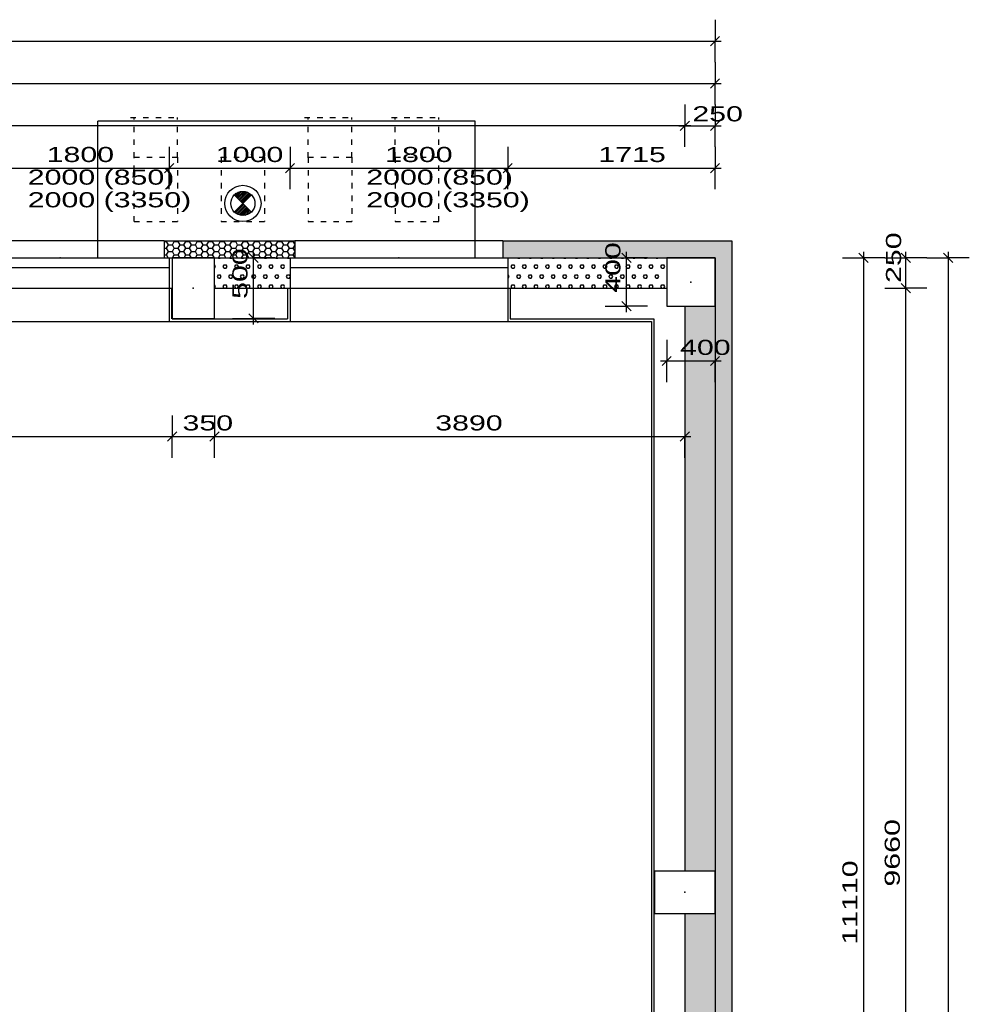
# Model space of a CAD drawing. Extents: x -196363 to 396902, y -489949 to -260582.
# Tile 244 of 256: x 271022 to 278876, y -376396 to -368254. Entities that reach past the tile are written whole.
import ezdxf

# ---------------------------------------------------------------- set-up
doc = ezdxf.new("R2010")
doc.units = 0
doc.header["$MEASUREMENT"] = 0
doc.linetypes.add('DASHED1', pattern=[1, 0.3, -0.4, 0.3])
for name, color, linetype in [('dvere', 1, 'Continuous'), ('koty', 1, 'Continuous'), ('navrh', 2, 'Continuous'), ('noszdiv', 1, 'Continuous'), ('okna', 2, 'Continuous'), ('srafy', 8, 'Continuous'), ('tepizol', 8, 'Continuous'), ('žb', 2, 'Continuous')]:
    doc.layers.add(name, color=color, linetype=linetype)
doc.styles.add('SPIRITTXTSTYLE1', font='ROMAN')
doc.dimstyles.new('SPIRITSTYLE491', dxfattribs={"dimtxt": 125, "dimasz": 12.7, "dimexe": 175, "dimexo": 817.485168, "dimgap": 50, "dimtad": 1, "dimdec": 3, "dimzin": 0, "dimdsep": 46, "dimlunit": 7, "dimtxsty": 'SPIRITTXTSTYLE1', "dimblk1": '_TICKMARKS491', "dimblk2": '_TICKMARKS491', "dimsah": 1, "dimcen": 0.09, "dimdle": 50, "dimclrd": 1, "dimclre": 1, "dimclrt": 1, "dimadec": 0, "dimazin": 0, "dimtfac": 1, "dimtdec": 4, "dimtofl": 0, "dimtmove": 1, "dimatfit": 0, "dimfxl": 0, "dimtolj": 1, "dimtzin": 0, "dimarcsym": 0})
doc.dimstyles.new('SPIRITSTYLE492', dxfattribs={"dimtxt": 125, "dimasz": 12.7, "dimexe": 175, "dimexo": 917.472839, "dimgap": 50, "dimtad": 1, "dimdec": 3, "dimzin": 0, "dimdsep": 46, "dimlunit": 7, "dimtxsty": 'SPIRITTXTSTYLE1', "dimblk1": '_TICKMARKS492', "dimblk2": '_TICKMARKS492', "dimsah": 1, "dimcen": 0.09, "dimdle": 50, "dimclrd": 1, "dimclre": 1, "dimclrt": 1, "dimadec": 0, "dimazin": 0, "dimtfac": 1, "dimtdec": 4, "dimtofl": 0, "dimtmove": 1, "dimatfit": 0, "dimfxl": 0, "dimtolj": 1, "dimtzin": 0, "dimarcsym": 0})
doc.dimstyles.new('SPIRITSTYLE493', dxfattribs={"dimtxt": 125, "dimasz": 12.7, "dimexe": 175, "dimexo": 1167.479248, "dimgap": 50, "dimtad": 1, "dimdec": 3, "dimzin": 0, "dimdsep": 46, "dimlunit": 7, "dimtxsty": 'SPIRITTXTSTYLE1', "dimblk1": '_TICKMARKS493', "dimblk2": '_TICKMARKS493', "dimsah": 1, "dimcen": 0.09, "dimdle": 50, "dimclrd": 1, "dimclre": 1, "dimclrt": 1, "dimadec": 0, "dimazin": 0, "dimtfac": 1, "dimtdec": 4, "dimtofl": 0, "dimtmove": 1, "dimatfit": 0, "dimfxl": 0, "dimtolj": 1, "dimtzin": 0, "dimarcsym": 0})
doc.dimstyles.new('SPIRITSTYLE496', dxfattribs={"dimtxt": 125, "dimasz": 12.7, "dimexe": 175, "dimexo": 1267.467041, "dimgap": 50, "dimtad": 1, "dimdec": 3, "dimzin": 0, "dimdsep": 46, "dimlunit": 7, "dimtxsty": 'SPIRITTXTSTYLE1', "dimblk1": '_TICKMARKS496', "dimblk2": '_TICKMARKS496', "dimsah": 1, "dimcen": 0.09, "dimdle": 50, "dimclrd": 1, "dimclre": 1, "dimclrt": 1, "dimadec": 0, "dimazin": 0, "dimtfac": 1, "dimtdec": 4, "dimtofl": 0, "dimtmove": 1, "dimatfit": 0, "dimfxl": 0, "dimtolj": 1, "dimtzin": 0, "dimarcsym": 0})
doc.dimstyles.new('SPIRITSTYLE497', dxfattribs={"dimtxt": 125, "dimasz": 12.7, "dimexe": 175, "dimexo": 1617.461182, "dimgap": 50, "dimtad": 1, "dimdec": 3, "dimzin": 0, "dimdsep": 46, "dimlunit": 7, "dimtxsty": 'SPIRITTXTSTYLE1', "dimblk1": '_TICKMARKS497', "dimblk2": '_TICKMARKS497', "dimsah": 1, "dimcen": 0.09, "dimdle": 50, "dimclrd": 1, "dimclre": 1, "dimclrt": 1, "dimadec": 0, "dimazin": 0, "dimtfac": 1, "dimtdec": 4, "dimtofl": 0, "dimtmove": 1, "dimatfit": 0, "dimfxl": 0, "dimtolj": 1, "dimtzin": 0, "dimarcsym": 0})
doc.dimstyles.new('SPIRITSTYLE498', dxfattribs={"dimtxt": 125, "dimasz": 12.7, "dimexe": 175, "dimexo": 1053.005615, "dimgap": 50, "dimtad": 1, "dimdec": 3, "dimzin": 0, "dimdsep": 46, "dimlunit": 7, "dimtxsty": 'SPIRITTXTSTYLE1', "dimblk1": '_TICKMARKS498', "dimblk2": '_TICKMARKS498', "dimsah": 1, "dimcen": 0.09, "dimdle": 50, "dimclrd": 1, "dimclre": 1, "dimclrt": 1, "dimadec": 0, "dimazin": 0, "dimtfac": 1, "dimtdec": 4, "dimtofl": 0, "dimtmove": 1, "dimatfit": 0, "dimfxl": 0, "dimtolj": 1, "dimtzin": 0, "dimarcsym": 0})
doc.dimstyles.new('SPIRITSTYLE500', dxfattribs={"dimtxt": 125, "dimasz": 12.7, "dimexe": 175, "dimexo": 1653.006226, "dimgap": 50, "dimtad": 1, "dimdec": 3, "dimzin": 0, "dimdsep": 46, "dimlunit": 7, "dimtxsty": 'SPIRITTXTSTYLE1', "dimblk1": '_TICKMARKS500', "dimblk2": '_TICKMARKS500', "dimsah": 1, "dimcen": 0.09, "dimdle": 50, "dimclrd": 1, "dimclre": 1, "dimclrt": 1, "dimadec": 0, "dimazin": 0, "dimtfac": 1, "dimtdec": 4, "dimtofl": 0, "dimtmove": 1, "dimatfit": 0, "dimfxl": 0, "dimtolj": 1, "dimtzin": 0, "dimarcsym": 0})
doc.dimstyles.new('SPIRITSTYLE501', dxfattribs={"dimtxt": 125, "dimasz": 12.7, "dimexe": 175, "dimexo": 1752.993896, "dimgap": 50, "dimtad": 1, "dimdec": 3, "dimzin": 0, "dimdsep": 46, "dimlunit": 7, "dimtxsty": 'SPIRITTXTSTYLE1', "dimblk1": '_TICKMARKS501', "dimblk2": '_TICKMARKS501', "dimsah": 1, "dimcen": 0.09, "dimdle": 50, "dimclrd": 1, "dimclre": 1, "dimclrt": 1, "dimadec": 0, "dimazin": 0, "dimtfac": 1, "dimtdec": 4, "dimtofl": 0, "dimtmove": 1, "dimatfit": 0, "dimfxl": 0, "dimtolj": 1, "dimtzin": 0, "dimarcsym": 0})
doc.dimstyles.new('SPIRITSTYLE699', dxfattribs={"dimtxt": 125, "dimasz": 12.7, "dimexe": 175, "dimexo": 802.230286, "dimgap": 50, "dimtad": 1, "dimdec": 3, "dimzin": 0, "dimdsep": 46, "dimlunit": 7, "dimtxsty": 'SPIRITTXTSTYLE1', "dimblk1": '_TICKMARKS699', "dimblk2": '_TICKMARKS699', "dimsah": 1, "dimcen": 0.09, "dimdle": 50, "dimclrd": 1, "dimclre": 1, "dimclrt": 1, "dimadec": 0, "dimazin": 0, "dimtfac": 1, "dimtdec": 4, "dimtofl": 0, "dimtmove": 1, "dimatfit": 0, "dimfxl": 0, "dimtolj": 1, "dimtzin": 0, "dimarcsym": 0})
doc.dimstyles.new('SPIRITSTYLE700', dxfattribs={"dimtxt": 125, "dimasz": 12.7, "dimexe": 175, "dimexo": 277.586334, "dimgap": 50, "dimtad": 1, "dimdec": 3, "dimzin": 0, "dimdsep": 46, "dimlunit": 7, "dimtxsty": 'SPIRITTXTSTYLE1', "dimblk1": '_TICKMARKS700', "dimblk2": '_TICKMARKS700', "dimsah": 1, "dimcen": 0.09, "dimdle": 50, "dimclrd": 1, "dimclre": 1, "dimclrt": 1, "dimadec": 0, "dimazin": 0, "dimtfac": 1, "dimtdec": 4, "dimtofl": 0, "dimtmove": 1, "dimatfit": 0, "dimfxl": 0, "dimtolj": 1, "dimtzin": 0, "dimarcsym": 0})
doc.dimstyles.new('SPIRITSTYLE701', dxfattribs={"dimtxt": 125, "dimasz": 12.7, "dimexe": 175, "dimexo": 157.754883, "dimgap": 50, "dimtad": 1, "dimdec": 3, "dimzin": 0, "dimdsep": 46, "dimlunit": 7, "dimtxsty": 'SPIRITTXTSTYLE1', "dimblk1": '_TICKMARKS701', "dimblk2": '_TICKMARKS701', "dimsah": 1, "dimcen": 0.09, "dimdle": 50, "dimclrd": 1, "dimclre": 1, "dimclrt": 1, "dimadec": 0, "dimazin": 0, "dimtfac": 1, "dimtdec": 4, "dimtofl": 0, "dimtmove": 1, "dimatfit": 0, "dimfxl": 0, "dimtolj": 1, "dimtzin": 0, "dimarcsym": 0})
doc.dimstyles.new('SPIRITSTYLE702', dxfattribs={"dimtxt": 125, "dimasz": 12.7, "dimexe": 175, "dimexo": 148.031448, "dimgap": 50, "dimtad": 1, "dimdec": 3, "dimzin": 0, "dimdsep": 46, "dimlunit": 7, "dimtxsty": 'SPIRITTXTSTYLE1', "dimblk1": '_TICKMARKS702', "dimblk2": '_TICKMARKS702', "dimsah": 1, "dimcen": 0.09, "dimdle": 50, "dimclrd": 1, "dimclre": 1, "dimclrt": 1, "dimadec": 0, "dimazin": 0, "dimtfac": 1, "dimtdec": 4, "dimtofl": 0, "dimtmove": 1, "dimatfit": 0, "dimfxl": 0, "dimtolj": 1, "dimtzin": 0, "dimarcsym": 0})
pattern_1 = [(45.0000013, (630744.812, -258948.734), (-7.0710678, 7.0710678), [])]
pattern_2 = [(0, (583704.19, -258948.734), (47.625, 82.488914), [15.875, -79.375]), (0, (583704.19, -258921.234), (47.625, 82.488914), [15.875, -79.375]), (60.000002, (583720.06, -258948.734), (-47.625, 82.488914), [15.875, -79.375]), (120.000003, (583704.19, -258948.734), (-95.25, -3e-06), [15.875, -79.375]), (60.000002, (583696.25, -258934.984), (-47.625, 82.488914), [15.875, -79.375]), (120.000003, (583728, -258934.984), (-95.25, -3e-06), [15.875, -79.375])]
pattern_3 = [(0, (583704.188, -258948.734), (47.625, 27.4963055), [-63.5, 31.75]), (60.000002, (583704.188, -258948.734), (-1.7e-06, 54.9926147), [31.75, -63.5]), (120.000003, (583704.188, -258948.734), (-47.625, 27.4963055), [-63.5, 31.75])]

# ---------------------------------------------------------------- blocks, each defined once
blk = doc.blocks.new('_TICKMARKS491')
at = {"color": 1, "linetype": 'Continuous'}
blk.add_line((-3, -3), (3, 3), dxfattribs=at)
blk = doc.blocks.new('*D1259')
at = {"color": 1, "linetype": 'Continuous', "ltscale": 300}
for p, q in [((270457.75, -369306.21875, 1723.80005), (270457.75, -369481.1875, 1723.80005)), ((272257.75, -369306.21875, 1723.80005), (272257.75, -369481.1875, 1723.80005)), ((270407.75, -369481.1875, 1723.80005), (272307.78125, -369481.1875, 1723.80005)), ((270457.75, -369656.1875, 1723.80005), (270457.75, -369481.1875, 1723.80005)), ((272257.75, -369656.1875, 1723.80005), (272257.75, -369481.1875, 1723.80005))]:
    blk.add_line(p, q, dxfattribs=at)
at = {"color": 1, "linetype": 'Continuous', "ltscale": 300, "xscale": 12.69999980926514, "yscale": 12.69999980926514, "zscale": 12.69999980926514, "rotation": 180.0000050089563}
blk.add_blockref('_TICKMARKS491', (270457.75, -369481.1875, 1723.80005), dxfattribs=at)
at = {"color": 1, "linetype": 'Continuous', "ltscale": 300, "xscale": 12.69999980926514, "yscale": 12.69999980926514, "zscale": 12.69999980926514}
blk.add_blockref('_TICKMARKS491', (272257.75, -369481.1875, 1723.80005), dxfattribs=at)
at = {"color": 1, "linetype": 'Continuous', "ltscale": 300, "style": 'SPIRITTXTSTYLE1', "width": 1.5}
blk.add_text('1800', height=125, dxfattribs=at).set_placement((271244.6875, -369431.21875, 1723.80005))
blk = doc.blocks.new('*D1260')
at = {"color": 1, "linetype": 'Continuous', "ltscale": 300}
for p, q in [((272257.75, -369306.21875, 1723.80005), (272257.75, -369481.1875, 1723.80005)), ((273257.75, -369306.21875, 1723.80005), (273257.75, -369481.1875, 1723.80005)), ((272207.75, -369481.1875, 1723.80005), (273307.78125, -369481.1875, 1723.80005)), ((272257.75, -369656.1875, 1723.80005), (272257.75, -369481.1875, 1723.80005)), ((273257.75, -369656.1875, 1723.80005), (273257.75, -369481.1875, 1723.80005))]:
    blk.add_line(p, q, dxfattribs=at)
at = {"color": 1, "linetype": 'Continuous', "ltscale": 300, "xscale": 12.69999980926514, "yscale": 12.69999980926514, "zscale": 12.69999980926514, "rotation": 180.0000050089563}
blk.add_blockref('_TICKMARKS491', (272257.75, -369481.1875, 1723.80005), dxfattribs=at)
at = {"color": 1, "linetype": 'Continuous', "ltscale": 300, "xscale": 12.69999980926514, "yscale": 12.69999980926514, "zscale": 12.69999980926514}
blk.add_blockref('_TICKMARKS491', (273257.75, -369481.1875, 1723.80005), dxfattribs=at)
at = {"color": 1, "linetype": 'Continuous', "ltscale": 300, "style": 'SPIRITTXTSTYLE1', "width": 1.5}
blk.add_text('1000', height=125, dxfattribs=at).set_placement((272644.65625, -369431.21875, 1723.80005))
blk = doc.blocks.new('*D1261')
at = {"color": 1, "linetype": 'Continuous', "ltscale": 300}
for p, q in [((273257.75, -369306.21875, 1723.80005), (273257.75, -369481.1875, 1723.80005)), ((275057.78125, -369306.21875, 1723.80005), (275057.78125, -369481.1875, 1723.80005)), ((273207.75, -369481.1875, 1723.80005), (275107.78125, -369481.1875, 1723.80005)), ((273257.75, -369656.1875, 1723.80005), (273257.75, -369481.1875, 1723.80005)), ((275057.78125, -369656.1875, 1723.80005), (275057.78125, -369481.1875, 1723.80005))]:
    blk.add_line(p, q, dxfattribs=at)
at = {"color": 1, "linetype": 'Continuous', "ltscale": 300, "xscale": 12.69999980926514, "yscale": 12.69999980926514, "zscale": 12.69999980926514, "rotation": 180.0000050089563}
blk.add_blockref('_TICKMARKS491', (273257.75, -369481.1875, 1723.80005), dxfattribs=at)
at = {"color": 1, "linetype": 'Continuous', "ltscale": 300, "xscale": 12.69999980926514, "yscale": 12.69999980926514, "zscale": 12.69999980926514}
blk.add_blockref('_TICKMARKS491', (275057.78125, -369481.1875, 1723.80005), dxfattribs=at)
at = {"color": 1, "linetype": 'Continuous', "ltscale": 300, "style": 'SPIRITTXTSTYLE1', "width": 1.5}
blk.add_text('1800', height=125, dxfattribs=at).set_placement((274044.6875, -369431.21875, 1723.80005))
blk = doc.blocks.new('*D1262')
at = {"color": 1, "linetype": 'Continuous', "ltscale": 300}
for p, q in [((275057.78125, -369306.21875, 1723.80005), (275057.78125, -369481.1875, 1723.80005)), ((276772.75, -369306.21875, 1723.80005), (276772.75, -369481.1875, 1723.80005)), ((275007.75, -369481.1875, 1723.80005), (276822.78125, -369481.1875, 1723.80005)), ((275057.78125, -369656.1875, 1723.80005), (275057.78125, -369481.1875, 1723.80005)), ((276772.75, -369656.1875, 1723.80005), (276772.75, -369481.1875, 1723.80005))]:
    blk.add_line(p, q, dxfattribs=at)
at = {"color": 1, "linetype": 'Continuous', "ltscale": 300, "xscale": 12.69999980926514, "yscale": 12.69999980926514, "zscale": 12.69999980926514, "rotation": 180.0000050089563}
blk.add_blockref('_TICKMARKS491', (275057.78125, -369481.1875, 1723.80005), dxfattribs=at)
at = {"color": 1, "linetype": 'Continuous', "ltscale": 300, "xscale": 12.69999980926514, "yscale": 12.69999980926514, "zscale": 12.69999980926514}
blk.add_blockref('_TICKMARKS491', (276772.75, -369481.1875, 1723.80005), dxfattribs=at)
at = {"color": 1, "linetype": 'Continuous', "ltscale": 300, "style": 'SPIRITTXTSTYLE1', "width": 1.5}
blk.add_text('1715', height=125, dxfattribs=at).set_placement((275808.125, -369431.21875, 1723.80005))
blk = doc.blocks.new('_TICKMARKS492')
at = {"color": 1, "linetype": 'Continuous'}
blk.add_line((-3, -3), (3, 3), dxfattribs=at)
blk = doc.blocks.new('*D1263')
at = {"color": 1, "linetype": 'Continuous', "ltscale": 300}
for p, q in [((276522.75, -368956.21875, 1723.80005), (276522.75, -369131.21875, 1723.80005)), ((276772.75, -368956.21875, 1723.80005), (276772.75, -369131.21875, 1723.80005)), ((276472.75, -369131.21875, 1723.80005), (276822.78125, -369131.21875, 1723.80005)), ((276522.75, -369306.21875, 1723.80005), (276522.75, -369131.21875, 1723.80005)), ((276772.75, -369306.21875, 1723.80005), (276772.75, -369131.21875, 1723.80005))]:
    blk.add_line(p, q, dxfattribs=at)
at = {"color": 1, "linetype": 'Continuous', "ltscale": 300, "xscale": 12.69999980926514, "yscale": 12.69999980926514, "zscale": 12.69999980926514, "rotation": 180.0000050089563}
blk.add_blockref('_TICKMARKS492', (276522.75, -369131.21875, 1723.80005), dxfattribs=at)
at = {"color": 1, "linetype": 'Continuous', "ltscale": 300, "xscale": 12.69999980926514, "yscale": 12.69999980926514, "zscale": 12.69999980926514}
blk.add_blockref('_TICKMARKS492', (276772.75, -369131.21875, 1723.80005), dxfattribs=at)
at = {"color": 1, "linetype": 'Continuous', "ltscale": 300, "style": 'SPIRITTXTSTYLE1', "width": 1.5}
blk.add_text('250', height=125, dxfattribs=at).set_placement((276585.125, -369094.875, 1723.80005))
blk = doc.blocks.new('_TICKMARKS493')
at = {"color": 1, "linetype": 'Continuous'}
blk.add_line((-3, -3), (3, 3), dxfattribs=at)
blk = doc.blocks.new('*D1264')
at = {"color": 1, "linetype": 'Continuous', "ltscale": 300}
for p, q in [((257792.734375, -368956.21875, 1723.800049), (257792.734375, -369131.21875, 1723.800049)), ((276522.75, -368956.21875, 1723.800049), (276522.75, -369131.21875, 1723.800049)), ((276572.75, -369131.21875, 1723.800049), (257742.734375, -369131.21875, 1723.800049)), ((257792.734375, -369306.21875, 1723.800049), (257792.734375, -369131.21875, 1723.800049)), ((276522.75, -369306.21875, 1723.800049), (276522.75, -369131.21875, 1723.800049))]:
    blk.add_line(p, q, dxfattribs=at)
at = {"color": 1, "linetype": 'Continuous', "ltscale": 300, "xscale": 12.69999980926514, "yscale": 12.69999980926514, "zscale": 12.69999980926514}
for p, rotation in [((257792.734375, -369131.21875, 1723.800049), 180.0000050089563), ((276522.75, -369131.21875, 1723.800049), 360.0000100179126)]:
    blk.add_blockref('_TICKMARKS493', p, dxfattribs=dict(at, rotation=rotation))
at = {"color": 1, "linetype": 'Continuous', "ltscale": 300, "style": 'SPIRITTXTSTYLE1', "width": 1.5}
blk.add_text('18730', height=125, rotation=360.0000100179, dxfattribs=at).set_placement((267014.90625, -369081.21875, 1723.800049))
blk = doc.blocks.new('_TICKMARKS496')
at = {"color": 1, "linetype": 'Continuous'}
blk.add_line((-3, -3), (3, 3), dxfattribs=at)
blk = doc.blocks.new('*D1271')
at = {"color": 1, "linetype": 'Continuous', "ltscale": 300}
for p, q in [((257542.75, -368606.21875, 1723.80005), (257542.75, -368781.21875, 1723.80005)), ((276772.75, -368606.21875, 1723.80005), (276772.75, -368781.21875, 1723.80005)), ((257492.75, -368781.21875, 1723.80005), (276822.78125, -368781.21875, 1723.80005)), ((257542.75, -368956.21875, 1723.80005), (257542.75, -368781.21875, 1723.80005)), ((276772.75, -368956.21875, 1723.80005), (276772.75, -368781.21875, 1723.80005))]:
    blk.add_line(p, q, dxfattribs=at)
at = {"color": 1, "linetype": 'Continuous', "ltscale": 300, "xscale": 12.69999980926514, "yscale": 12.69999980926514, "zscale": 12.69999980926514, "rotation": 180.0000050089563}
blk.add_blockref('_TICKMARKS496', (257542.75, -368781.21875, 1723.80005), dxfattribs=at)
at = {"color": 1, "linetype": 'Continuous', "ltscale": 300, "xscale": 12.69999980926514, "yscale": 12.69999980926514, "zscale": 12.69999980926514}
blk.add_blockref('_TICKMARKS496', (276772.75, -368781.21875, 1723.80005), dxfattribs=at)
at = {"color": 1, "linetype": 'Continuous', "ltscale": 300, "style": 'SPIRITTXTSTYLE1', "width": 1.5}
blk.add_text('19230', height=125, dxfattribs=at).set_placement((267014.90625, -368731.21875, 1723.80005))
blk = doc.blocks.new('_TICKMARKS497')
at = {"color": 1, "linetype": 'Continuous'}
blk.add_line((-3, -3), (3, 3), dxfattribs=at)
blk = doc.blocks.new('*D1272')
at = {"color": 1, "linetype": 'Continuous', "ltscale": 300}
for p, q in [((251502.765625, -368256.21875, 1723.800049), (251502.765625, -368431.21875, 1723.800049)), ((276772.75, -368256.21875, 1723.800049), (276772.75, -368431.21875, 1723.800049)), ((251452.765625, -368431.21875, 1723.800049), (276822.78125, -368431.21875, 1723.800049)), ((251502.765625, -368606.21875, 1723.800049), (251502.765625, -368431.21875, 1723.800049)), ((276772.75, -368606.21875, 1723.800049), (276772.75, -368431.21875, 1723.800049))]:
    blk.add_line(p, q, dxfattribs=at)
at = {"color": 1, "linetype": 'Continuous', "ltscale": 300, "xscale": 12.69999980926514, "yscale": 12.69999980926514, "zscale": 12.69999980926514, "rotation": 180.0000050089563}
blk.add_blockref('_TICKMARKS497', (251502.765625, -368431.21875, 1723.800049), dxfattribs=at)
at = {"color": 1, "linetype": 'Continuous', "ltscale": 300, "xscale": 12.69999980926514, "yscale": 12.69999980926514, "zscale": 12.69999980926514}
blk.add_blockref('_TICKMARKS497', (276772.75, -368431.21875, 1723.800049), dxfattribs=at)
at = {"color": 1, "linetype": 'Continuous', "ltscale": 300, "style": 'SPIRITTXTSTYLE1', "width": 1.5}
blk.add_text('25270', height=125, dxfattribs=at).set_placement((263988.96875, -368381.25, 1723.800049))
blk = doc.blocks.new('_TICKMARKS498')
at = {"color": 1, "linetype": 'Continuous'}
blk.add_line((-3, -3), (3, 3), dxfattribs=at)
blk = doc.blocks.new('*D1273')
at = {"color": 1, "linetype": 'Continuous', "ltscale": 300}
for p, q in [((277825.78125, -370223.6875, 1723.80005), (278000.78125, -370223.6875, 1723.80005)), ((278000.78125, -370173.6875, 1723.80005), (278000.78125, -381383.65625, 1723.80005)), ((278175.78125, -370223.6875, 1723.80005), (278000.78125, -370223.6875, 1723.80005)), ((277825.78125, -381333.65625, 1723.80005), (278000.78125, -381333.65625, 1723.80005)), ((278175.78125, -381333.65625, 1723.80005), (278000.78125, -381333.65625, 1723.80005))]:
    blk.add_line(p, q, dxfattribs=at)
at = {"color": 1, "linetype": 'Continuous', "ltscale": 300, "xscale": 12.69999980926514, "yscale": 12.69999980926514, "zscale": 12.69999980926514}
for p, rotation in [((278000.78125, -370223.6875, 1723.80005), 90.00000250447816), ((278000.78125, -381333.65625, 1723.80005), -90.00000250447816)]:
    blk.add_blockref('_TICKMARKS498', p, dxfattribs=dict(at, rotation=rotation))
at = {"color": 1, "linetype": 'Continuous', "ltscale": 300, "style": 'SPIRITTXTSTYLE1', "width": 1.5}
blk.add_text('11110', height=125, rotation=450.000019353, dxfattribs=at).set_placement((277950.78125, -375903.65625, 1723.80005))
blk = doc.blocks.new('_TICKMARKS500')
at = {"color": 1, "linetype": 'Continuous'}
blk.add_line((-3, -3), (3, 3), dxfattribs=at)
blk = doc.blocks.new('*D1281')
at = {"color": 1, "linetype": 'Continuous', "ltscale": 300}
for p, q in [((278350.75, -380183.65625, 1723.80005), (278350.75, -370423.6875, 1723.80005)), ((278175.78125, -370473.6875, 1723.80005), (278350.75, -370473.6875, 1723.80005)), ((278525.75, -370473.6875, 1723.80005), (278350.75, -370473.6875, 1723.80005)), ((278175.78125, -380133.65625, 1723.80005), (278350.75, -380133.65625, 1723.80005)), ((278525.75, -380133.65625, 1723.80005), (278350.75, -380133.65625, 1723.80005))]:
    blk.add_line(p, q, dxfattribs=at)
at = {"color": 1, "linetype": 'Continuous', "ltscale": 300, "xscale": 12.69999980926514, "yscale": 12.69999980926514, "zscale": 12.69999980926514}
for p, rotation in [((278350.75, -370473.6875, 1723.80005), 90.00000250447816), ((278350.75, -380133.65625, 1723.80005), 270.0000006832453)]:
    blk.add_blockref('_TICKMARKS500', p, dxfattribs=dict(at, rotation=rotation))
at = {"color": 1, "linetype": 'Continuous', "ltscale": 300, "style": 'SPIRITTXTSTYLE1', "width": 1.5}
blk.add_text('9660', height=125, rotation=90.000002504, dxfattribs=at).set_placement((278300.78125, -375422.6875, 1723.80005))
blk = doc.blocks.new('*D1282')
at = {"color": 1, "linetype": 'Continuous', "ltscale": 300}
for p, q in [((278175.78125, -370223.6875, 1723.80005), (278350.75, -370223.6875, 1723.80005)), ((278350.75, -370523.6875, 1723.80005), (278350.75, -370173.6875, 1723.80005)), ((278525.75, -370223.6875, 1723.80005), (278350.75, -370223.6875, 1723.80005)), ((278175.78125, -370473.6875, 1723.80005), (278350.75, -370473.6875, 1723.80005)), ((278525.75, -370473.6875, 1723.80005), (278350.75, -370473.6875, 1723.80005))]:
    blk.add_line(p, q, dxfattribs=at)
at = {"color": 1, "linetype": 'Continuous', "ltscale": 300, "xscale": 12.69999980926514, "yscale": 12.69999980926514, "zscale": 12.69999980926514}
for p, rotation in [((278350.75, -370223.6875, 1723.80005), 90.00000250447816), ((278350.75, -370473.6875, 1723.80005), 270.0000006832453)]:
    blk.add_blockref('_TICKMARKS500', p, dxfattribs=dict(at, rotation=rotation))
at = {"color": 1, "linetype": 'Continuous', "ltscale": 300, "style": 'SPIRITTXTSTYLE1', "width": 1.5}
blk.add_text('250', height=125, rotation=90.000002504, dxfattribs=at).set_placement((278311.4375, -370431.28125, 1723.80005))
blk = doc.blocks.new('_TICKMARKS501')
at = {"color": 1, "linetype": 'Continuous'}
blk.add_line((-3, -3), (3, 3), dxfattribs=at)
blk = doc.blocks.new('*D1283')
at = {"color": 1, "linetype": 'Continuous', "ltscale": 300}
for p, q in [((278525.75, -370223.6875, 1723.80005), (278700.75, -370223.6875, 1723.80005)), ((278700.75, -370173.6875, 1723.80005), (278700.75, -388283.65625, 1723.80005)), ((278875.75, -370223.6875, 1723.80005), (278700.75, -370223.6875, 1723.80005)), ((278525.75, -388233.65625, 1723.80005), (278700.75, -388233.65625, 1723.80005)), ((278875.75, -388233.65625, 1723.80005), (278700.75, -388233.65625, 1723.80005))]:
    blk.add_line(p, q, dxfattribs=at)
at = {"color": 1, "linetype": 'Continuous', "ltscale": 300, "xscale": 12.69999980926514, "yscale": 12.69999980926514, "zscale": 12.69999980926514}
for p, rotation in [((278700.75, -370223.6875, 1723.80005), 90.00000250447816), ((278700.75, -388233.65625, 1723.80005), -90.00000250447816)]:
    blk.add_blockref('_TICKMARKS501', p, dxfattribs=dict(at, rotation=rotation))
at = {"color": 1, "linetype": 'Continuous', "ltscale": 300, "style": 'SPIRITTXTSTYLE1', "width": 1.5}
blk.add_text('18010', height=125, rotation=450.000019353, dxfattribs=at).set_placement((278650.78125, -379365.53125, 1723.80005))
blk = doc.blocks.new('_TICKMARKS699')
at = {"color": 1, "linetype": 'Continuous'}
blk.add_line((-3, -3), (3, 3), dxfattribs=at)
blk = doc.blocks.new('*D1666')
at = {"color": 1, "linetype": 'Continuous', "ltscale": 300}
for p, q in [((267332.75, -371525.90625, 1723.80005), (267332.75, -371700.90625, 1723.80005)), ((272282.75, -371525.90625, 1723.80005), (272282.75, -371700.90625, 1723.80005)), ((267282.75, -371700.90625, 1723.80005), (272332.75, -371700.90625, 1723.80005)), ((267332.75, -371875.90625, 1723.80005), (267332.75, -371700.90625, 1723.80005)), ((272282.75, -371875.90625, 1723.80005), (272282.75, -371700.90625, 1723.80005))]:
    blk.add_line(p, q, dxfattribs=at)
at = {"color": 1, "linetype": 'Continuous', "ltscale": 300, "xscale": 12.69999980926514, "yscale": 12.69999980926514, "zscale": 12.69999980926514, "rotation": 180.0000050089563}
blk.add_blockref('_TICKMARKS699', (267332.75, -371700.90625, 1723.80005), dxfattribs=at)
at = {"color": 1, "linetype": 'Continuous', "ltscale": 300, "xscale": 12.69999980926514, "yscale": 12.69999980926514, "zscale": 12.69999980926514}
blk.add_blockref('_TICKMARKS699', (272282.75, -371700.90625, 1723.80005), dxfattribs=at)
at = {"color": 1, "linetype": 'Continuous', "ltscale": 300, "style": 'SPIRITTXTSTYLE1', "width": 1.5}
blk.add_text('4950', height=125, dxfattribs=at).set_placement((269688.6875, -371650.90625, 1723.80005))
blk = doc.blocks.new('*D1667')
at = {"color": 1, "linetype": 'Continuous', "ltscale": 300}
for p, q in [((272282.75, -371525.90625, 1723.80005), (272282.75, -371700.90625, 1723.80005)), ((272632.75, -371525.90625, 1723.80005), (272632.75, -371700.90625, 1723.80005)), ((272232.75, -371700.90625, 1723.80005), (272682.75, -371700.90625, 1723.80005)), ((272282.75, -371875.90625, 1723.80005), (272282.75, -371700.90625, 1723.80005)), ((272632.75, -371875.90625, 1723.80005), (272632.75, -371700.90625, 1723.80005))]:
    blk.add_line(p, q, dxfattribs=at)
at = {"color": 1, "linetype": 'Continuous', "ltscale": 300, "xscale": 12.69999980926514, "yscale": 12.69999980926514, "zscale": 12.69999980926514, "rotation": 180.0000050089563}
blk.add_blockref('_TICKMARKS699', (272282.75, -371700.90625, 1723.80005), dxfattribs=at)
at = {"color": 1, "linetype": 'Continuous', "ltscale": 300, "xscale": 12.69999980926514, "yscale": 12.69999980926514, "zscale": 12.69999980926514}
blk.add_blockref('_TICKMARKS699', (272632.75, -371700.90625, 1723.80005), dxfattribs=at)
at = {"color": 1, "linetype": 'Continuous', "ltscale": 300, "style": 'SPIRITTXTSTYLE1', "width": 1.5}
blk.add_text('350', height=125, dxfattribs=at).set_placement((272368.4375, -371650.90625, 1723.80005))
blk = doc.blocks.new('*D1668')
at = {"color": 1, "linetype": 'Continuous', "ltscale": 300}
for p, q in [((272632.75, -371525.90625, 1723.80005), (272632.75, -371700.90625, 1723.80005)), ((276522.75, -371525.90625, 1723.80005), (276522.75, -371700.90625, 1723.80005)), ((272582.71875, -371700.90625, 1723.80005), (276572.75, -371700.90625, 1723.80005)), ((272632.75, -371875.90625, 1723.80005), (272632.75, -371700.90625, 1723.80005)), ((276522.75, -371875.90625, 1723.80005), (276522.75, -371700.90625, 1723.80005))]:
    blk.add_line(p, q, dxfattribs=at)
at = {"color": 1, "linetype": 'Continuous', "ltscale": 300, "xscale": 12.69999980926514, "yscale": 12.69999980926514, "zscale": 12.69999980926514, "rotation": 180.0000050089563}
blk.add_blockref('_TICKMARKS699', (272632.75, -371700.90625, 1723.80005), dxfattribs=at)
at = {"color": 1, "linetype": 'Continuous', "ltscale": 300, "xscale": 12.69999980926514, "yscale": 12.69999980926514, "zscale": 12.69999980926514}
blk.add_blockref('_TICKMARKS699', (276522.75, -371700.90625, 1723.80005), dxfattribs=at)
at = {"color": 1, "linetype": 'Continuous', "ltscale": 300, "style": 'SPIRITTXTSTYLE1', "width": 1.5}
blk.add_text('3890', height=125, dxfattribs=at).set_placement((274458.71875, -371650.90625, 1723.80005))
blk = doc.blocks.new('_TICKMARKS700')
at = {"color": 1, "linetype": 'Continuous'}
blk.add_line((-3, -3), (3, 3), dxfattribs=at)
blk = doc.blocks.new('*D1669')
at = {"color": 1, "linetype": 'Continuous', "ltscale": 300}
for p, q in [((276372.75, -370901.28125, 1723.80005), (276372.75, -371076.28125, 1723.80005)), ((276772.75, -370901.28125, 1723.80005), (276772.75, -371076.28125, 1723.80005)), ((276322.75, -371076.28125, 1723.80005), (276822.78125, -371076.28125, 1723.80005)), ((276372.75, -371251.25, 1723.80005), (276372.75, -371076.28125, 1723.80005)), ((276772.75, -371251.25, 1723.80005), (276772.75, -371076.28125, 1723.80005))]:
    blk.add_line(p, q, dxfattribs=at)
at = {"color": 1, "linetype": 'Continuous', "ltscale": 300, "xscale": 12.69999980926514, "yscale": 12.69999980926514, "zscale": 12.69999980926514, "rotation": 180.0000050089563}
blk.add_blockref('_TICKMARKS700', (276372.75, -371076.28125, 1723.80005), dxfattribs=at)
at = {"color": 1, "linetype": 'Continuous', "ltscale": 300, "xscale": 12.69999980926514, "yscale": 12.69999980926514, "zscale": 12.69999980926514}
blk.add_blockref('_TICKMARKS700', (276772.75, -371076.28125, 1723.80005), dxfattribs=at)
at = {"color": 1, "linetype": 'Continuous', "ltscale": 300, "style": 'SPIRITTXTSTYLE1', "width": 1.5}
blk.add_text('400', height=125, dxfattribs=at).set_placement((276483.46875, -371026.28125, 1723.80005))
blk = doc.blocks.new('_TICKMARKS701')
at = {"color": 1, "linetype": 'Continuous'}
blk.add_line((-3, -3), (3, 3), dxfattribs=at)
blk = doc.blocks.new('*D1670')
at = {"color": 1, "linetype": 'Continuous', "ltscale": 300}
for p, q in [((275865, -370223.6875, 1723.80005), (276040, -370223.6875, 1723.80005)), ((276040, -370673.6875, 1723.80005), (276040, -370173.6875, 1723.80005)), ((276215, -370223.6875, 1723.80005), (276040, -370223.6875, 1723.80005)), ((275865, -370623.6875, 1723.80005), (276040, -370623.6875, 1723.80005)), ((276215, -370623.6875, 1723.80005), (276040, -370623.6875, 1723.80005))]:
    blk.add_line(p, q, dxfattribs=at)
at = {"color": 1, "linetype": 'Continuous', "ltscale": 300, "xscale": 12.69999980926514, "yscale": 12.69999980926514, "zscale": 12.69999980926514}
for p, rotation in [((276040, -370223.6875, 1723.80005), 90.00000250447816), ((276040, -370623.6875, 1723.80005), 270.0000006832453)]:
    blk.add_blockref('_TICKMARKS701', p, dxfattribs=dict(at, rotation=rotation))
at = {"color": 1, "linetype": 'Continuous', "ltscale": 300, "style": 'SPIRITTXTSTYLE1', "width": 1.5}
blk.add_text('400', height=125, rotation=90.000002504, dxfattribs=at).set_placement((275990.03125, -370512.96875, 1723.80005))
blk = doc.blocks.new('_TICKMARKS702')
at = {"color": 1, "linetype": 'Continuous'}
blk.add_line((-3, -3), (3, 3), dxfattribs=at)
blk = doc.blocks.new('*D1671')
at = {"color": 1, "linetype": 'Continuous', "ltscale": 300}
for p, q in [((272780.78125, -370223.6875, 1723.80005), (272955.78125, -370223.6875, 1723.80005)), ((272955.78125, -370773.6875, 1723.80005), (272955.78125, -370173.6875, 1723.80005)), ((273130.75, -370223.6875, 1723.80005), (272955.78125, -370223.6875, 1723.80005)), ((272780.78125, -370723.65625, 1723.80005), (272955.78125, -370723.65625, 1723.80005)), ((273130.75, -370723.65625, 1723.80005), (272955.78125, -370723.65625, 1723.80005))]:
    blk.add_line(p, q, dxfattribs=at)
at = {"color": 1, "linetype": 'Continuous', "ltscale": 300, "xscale": 12.69999980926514, "yscale": 12.69999980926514, "zscale": 12.69999980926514}
for p, rotation in [((272955.78125, -370223.6875, 1723.80005), 90.00000250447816), ((272955.78125, -370723.65625, 1723.80005), 270.0000006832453)]:
    blk.add_blockref('_TICKMARKS702', p, dxfattribs=dict(at, rotation=rotation))
at = {"color": 1, "linetype": 'Continuous', "ltscale": 300, "style": 'SPIRITTXTSTYLE1', "width": 1.5}
blk.add_text('500', height=125, rotation=90.000002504, dxfattribs=at).set_placement((272905.78125, -370562.96875, 1723.80005))

msp = doc.modelspace()

# ---------------------------------------------------------------- hatches: boundary and pattern name
at = {"layer": 'noszdiv', "linetype": 'Continuous', "ltscale": 300}
h = msp.add_hatch(dxfattribs=at)
h.set_pattern_fill('ZdivNP', color=2, scale=0.79375, style=0, pattern_type=2)
h.set_pattern_definition(pattern_1)
h.paths.add_polyline_path([(272797, -369702.96875), (272867.71875, -369773.6875), (272938.4375, -369702.96875, 0.4142135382)], flags=0)
h = msp.add_hatch(dxfattribs=at)
h.set_pattern_fill('ZdivNP', color=2, scale=0.79375, style=0, pattern_type=2)
h.set_pattern_definition(pattern_1)
h.paths.add_polyline_path([(272938.4375, -369844.40625), (272867.71875, -369773.6875), (272797, -369844.40625, 0.4142135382)], flags=0)
at = {"layer": 'srafy', "linetype": 'Continuous', "ltscale": 300}
h = msp.add_hatch(dxfattribs=at)
h.set_pattern_fill('PorBet', color=8, scale=15.875, style=0, pattern_type=2)
h.set_pattern_definition(pattern_2)
h.paths.add_polyline_path([(272632.75, -370473.6875), (273257.75, -370473.6875), (273257.75, -370223.6875), (272632.75, -370223.6875)], flags=0)
h = msp.add_hatch(dxfattribs=at)
h.set_pattern_fill('PorBet', color=8, scale=15.875, style=0, pattern_type=2)
h.set_pattern_definition(pattern_2)
h.paths.add_polyline_path([(276372.75, -370473.6875), (276372.75, -370223.6875), (275057.78125, -370223.6875), (275057.78125, -370473.6875)], flags=0)
h = msp.add_hatch(dxfattribs=at)
h.set_pattern_fill('PorBet', color=8, scale=15.875, style=0, pattern_type=2)
h.set_pattern_definition(pattern_2)
h.paths.add_polyline_path([(276522.75, -375294.375), (276772.75, -375294.375), (276772.75, -370623.6875), (276522.75, -370623.6875)], flags=0)
h = msp.add_hatch(dxfattribs=at)
h.set_pattern_fill('PorBet', color=8, scale=15.875, style=0, pattern_type=2)
h.set_pattern_definition(pattern_2)
h.paths.add_polyline_path([(276772.75, -375644.375), (276522.75, -375644.375), (276522.75, -380133.65625), (276522.75, -380265.125), (276522.75, -380665.125), (276522.75, -381333.65625), (276772.75, -381333.65625)], flags=0)
at = {"layer": 'tepizol', "linetype": 'Continuous', "ltscale": 300}
h = msp.add_hatch(dxfattribs=at)
h.set_pattern_fill('Plastev', scale=31.75, style=0, pattern_type=2)
h.set_pattern_definition(pattern_3)
h.paths.add_polyline_path([(272217.75, -370083.6875), (272217.75, -370223.6875), (273297.75, -370223.6875), (273297.75, -370083.6875)], flags=0)
h = msp.add_hatch(dxfattribs=at)
h.set_pattern_fill('Plastev', scale=31.75, style=0, pattern_type=2)
h.set_pattern_definition(pattern_3)
h.paths.add_polyline_path([(276772.75, -381373.65625), (276912.75, -381373.65625), (276912.75, -370083.6875), (275017.75, -370083.6875), (275017.75, -370223.6875), (276772.75, -370223.6875)], flags=0)

# ---------------------------------------------------------------- linework, layer by layer
at = {"layer": 'dvere', "color": 7, "linetype": 'Continuous', "ltscale": 300}
for p, q in [((272257.75, -370473.6875, 900), (272257.75, -370748.65625, 900)), ((272277.75, -370473.6875, 900), (272277.75, -370728.6875, 900)), ((273237.78125, -370473.6875, 900), (273237.78125, -370728.6875, 900)), ((273257.75, -370473.6875, 900), (273257.75, -370748.65625, 900)), ((275057.78125, -370473.6875, 900), (275057.78125, -370748.65625, 900)), ((275077.75, -370473.6875, 900), (275077.75, -370728.6875, 900)), ((258067.71875, -370748.65625, 900), (276247.75, -370748.65625, 900)), ((272282.75, -370728.6875, 900), (273237.78125, -370728.6875, 900)), ((275077.75, -370728.6875, 900), (276267.75, -370728.6875, 900)), ((276247.75, -370748.65625, 900), (276247.75, -380073.65625, 900)), ((276267.75, -370728.6875, 900), (276267.75, -380093.65625, 900))]:
    msp.add_line(p, q, dxfattribs=at)
at = {"layer": 'navrh', "color": 2, "linetype": 'Continuous', "ltscale": 300}
for p, q in [((272217.75, -370083.6875, 900), (273297.75, -370083.6875, 900)), ((272217.75, -370083.6875, 900), (272217.75, -370223.6875, 900)), ((273297.75, -370083.6875, 900), (273297.75, -370223.6875, 900)), ((275017.75, -370083.6875, 900), (276912.75, -370083.6875, 900)), ((275017.75, -370083.6875, 900), (275017.75, -370223.6875, 900)), ((276912.75, -370083.6875, 900), (276912.75, -381373.65625, 900)), ((272217.75, -370223.6875, 900), (273297.75, -370223.6875, 900)), ((272257.75, -370223.6875, 900), (272257.75, -370473.6875, 900)), ((273257.75, -370223.6875, 900), (273257.75, -370473.6875, 900)), ((275017.75, -370223.6875, 900), (276772.75, -370223.6875, 900)), ((275057.78125, -370223.6875, 900), (275057.78125, -370473.6875, 900)), ((276772.75, -370223.6875, 900), (276772.75, -381373.65625, 900)), ((272257.75, -370473.6875, 900), (272282.75, -370473.6875, 900)), ((272632.75, -370473.6875, 900), (273257.75, -370473.6875, 900)), ((275057.78125, -370473.6875, 900), (276372.75, -370473.6875, 900)), ((276522.75, -370623.6875, 900), (276522.75, -375294.375, 900)), ((276522.75, -375644.375, 900), (276522.75, -380133.65625, 900))]:
    msp.add_line(p, q, dxfattribs=at)
at = {"layer": 'noszdiv', "color": 1, "linetype": 'DASHED1', "ltscale": 150}
for p, q in [((271937.71875, -369063.6875, 2623.80005), (272357.6875, -369063.6875, 2623.80005)), ((271967.71875, -369393.65625, 2623.80005), (271967.71875, -369063.6875, 2623.80005)), ((272327.71875, -369393.65625, 2623.80005), (272327.71875, -369063.6875, 2623.80005)), ((273377.75, -369063.6875, 2623.80005), (273797.71875, -369063.6875, 2623.80005)), ((273407.71875, -369393.65625, 2623.80005), (273407.71875, -369063.6875, 2623.80005)), ((273767.71875, -369393.65625, 2623.80005), (273767.71875, -369063.6875, 2623.80005)), ((274097.75, -369063.6875, 2623.80005), (274517.71875, -369063.6875, 2623.80005)), ((274127.75, -369393.65625, 2623.80005), (274127.75, -369063.6875, 2623.80005)), ((274487.71875, -369393.65625, 2623.80005), (274487.71875, -369063.6875, 2623.80005)), ((271967.71875, -369923.6875, 2623.80005), (271967.71875, -369393.65625, 2623.80005)), ((272327.71875, -369393.65625, 2623.80005), (271967.71875, -369393.65625, 2623.80005)), ((272327.71875, -369393.65625, 2623.80005), (272327.71875, -369923.6875, 2623.80005)), ((273047.71875, -369393.65625, 2623.80005), (272687.71875, -369393.65625, 2623.80005)), ((272687.71875, -369393.65625, 2623.80005), (272687.71875, -369923.6875, 2623.80005)), ((273047.71875, -369393.65625, 2623.80005), (273047.71875, -369923.6875, 2623.80005)), ((273767.71875, -369393.65625, 2623.80005), (273407.71875, -369393.65625, 2623.80005)), ((273407.71875, -369393.65625, 2623.80005), (273407.71875, -369923.6875, 2623.80005)), ((273767.71875, -369393.65625, 2623.80005), (273767.71875, -369923.6875, 2623.80005)), ((274487.71875, -369393.65625, 2623.80005), (274127.75, -369393.65625, 2623.80005)), ((274127.75, -369393.65625, 2623.80005), (274127.75, -369923.6875, 2623.80005)), ((274487.71875, -369923.6875, 2623.80005), (274487.71875, -369393.65625, 2623.80005)), ((271967.71875, -369923.6875, 900), (272327.71875, -369923.6875, 900)), ((272687.71875, -369923.6875, 900), (273047.71875, -369923.6875, 900)), ((273407.71875, -369923.6875, 900), (273767.71875, -369923.6875, 900)), ((274127.75, -369923.6875, 900), (274487.71875, -369923.6875, 900))]:
    msp.add_line(p, q, dxfattribs=at)
at = {"layer": 'noszdiv', "color": 1, "linetype": 'Continuous', "ltscale": 300}
for p, q in [((271667.75, -370223.6875, 2623.80005), (271667.75, -369093.6875, 2623.80005)), ((274787.71875, -369093.6875, 2623.80005), (271667.75, -369093.6875, 2623.80005)), ((274787.71875, -370223.6875, 2623.80005), (274787.71875, -369093.6875, 2623.80005))]:
    msp.add_line(p, q, dxfattribs=at)
at = {"layer": 'noszdiv', "color": 2, "linetype": 'Continuous', "ltscale": 300}
for p, q in [((272938.4375, -369702.96875, 4347.59961), (272797, -369844.40625, 4347.59961)), ((272797, -369702.96875, 4347.59961), (272938.4375, -369844.40625, 4347.59961))]:
    msp.add_line(p, q, dxfattribs=at)
for radius in [149.99394, 99.99394]:
    msp.add_circle((272867.71875, -369773.6875, 4347.59961), radius, dxfattribs=at)
at = {"layer": 'okna', "color": 7, "linetype": 'Continuous', "ltscale": 300}
for p, q in [((272217.75, -370083.6875, 3371.40015), (270497.75, -370083.6875, 3371.40015)), ((275017.75, -370083.6875, 3371.40015), (273297.75, -370083.6875, 3371.40015)), ((270457.75, -370223.6875, 5019.00049), (272257.75, -370223.6875, 5019.00049)), ((273257.75, -370223.6875, 5019.00049), (275057.78125, -370223.6875, 5019.00049)), ((270457.75, -370303.6875, 5019.00049), (272257.75, -370303.6875, 5019.00049)), ((273257.75, -370303.6875, 5019.00049), (275057.78125, -370303.6875, 5019.00049)), ((270457.75, -370473.6875, 5019.00049), (272257.75, -370473.6875, 5019.00049)), ((273257.75, -370473.6875, 5019.00049), (275057.78125, -370473.6875, 5019.00049))]:
    msp.add_line(p, q, dxfattribs=at)
for p in [(271357.78125, -370223.6875, 4195.2002), (274157.78125, -370223.6875, 4195.2002)]:
    msp.add_point(p, dxfattribs=at)
at = {"layer": 'srafy', "color": 8, "linetype": 'Continuous', "ltscale": 300}
for p in [(272327.71875, -369393.65625, 900), (272687.71875, -369393.65625, 900), (272687.71875, -369393.65625, 900), (273047.71875, -369393.65625, 900), (273407.71875, -369393.65625, 900), (273767.71875, -369393.65625, 900), (274127.75, -369393.65625, 900)]:
    msp.add_point(p, dxfattribs=at)
at = {"layer": 'žb', "color": 2, "linetype": 'Continuous', "ltscale": 300}
for p, q in [((272632.75, -370223.6875, 1723.80005), (272282.75, -370223.6875, 1723.80005)), ((272282.75, -370223.6875, 1723.80005), (272282.75, -370723.65625, 1723.80005)), ((272632.75, -370723.65625, 1723.80005), (272632.75, -370223.6875, 1723.80005)), ((276772.75, -370223.6875, 1723.80005), (276372.75, -370223.6875, 1723.80005)), ((276372.75, -370223.6875, 1723.80005), (276372.75, -370623.6875, 1723.80005)), ((276772.75, -370623.6875, 1723.80005), (276772.75, -370223.6875, 1723.80005)), ((276372.75, -370623.6875, 1723.80005), (276772.75, -370623.6875, 1723.80005)), ((272282.75, -370723.65625, 1723.80005), (272632.75, -370723.65625, 1723.80005)), ((276772.75, -375294.375, 1723.80005), (276272.75, -375294.375, 1723.80005)), ((276272.75, -375294.375, 1723.80005), (276272.75, -375644.375, 1723.80005)), ((276772.75, -375644.375, 1723.80005), (276772.75, -375294.375, 1723.80005)), ((276272.75, -375644.375, 1723.80005), (276772.75, -375644.375, 1723.80005))]:
    msp.add_line(p, q, dxfattribs=at)
for p in [(276572.75, -370423.6875, 1723.80005), (272457.75, -370473.6875, 1723.80005), (276522.75, -375469.4375, 1723.80005)]:
    msp.add_point(p, dxfattribs=at)

# ---------------------------------------------------------------- texts
at = {"layer": 'koty', "color": 1, "linetype": 'Continuous', "ltscale": 300, "style": 'SPIRITTXTSTYLE1', "width": 1.5}
for s, p in [('2000 (850)', (271088.40625, -369618.3125, 1723.80005)), ('2000 (850)', (273888.4375, -369618.3125, 1723.80005)), ('2000 (3350)', (271088.40625, -369805.71875, 1723.80005)), ('2000 (3350)', (273888.4375, -369805.71875, 1723.80005))]:
    msp.add_text(s, height=125, dxfattribs=at).set_placement(p)

# ---------------------------------------------------------------- dimensions: what is measured, and where the dimension line sits
at = {"layer": 'koty', "color": 1, "linetype": 'Continuous', "ltscale": 300}
for base, p1, p2, dimstyle, picture, middle in [((251502.76562, -368431.21875, 1723.80005), (251502.76562, -376253.65625, 1723.80005), (276772.75, -370223.6875, 1723.80005), 'SPIRITSTYLE497', '*D1272', (264137.78125, -368431.21875, 1723.80005)), ((257542.75, -368781.21875, 1723.80005), (257542.75, -370223.6875, 1723.80005), (276772.75, -370223.6875, 1723.80005), 'SPIRITSTYLE496', '*D1271', (267157.75, -368781.21875, 1723.80005)), ((276522.75, -369131.21875, 1723.80005), (276522.75, -370473.6875, 1723.80005), (257792.73438, -370473.6875, 1723.80005), 'SPIRITSTYLE493', '*D1264', (267157.75, -369131.21875, 1723.80005)), ((270457.75, -369481.1875, 1723.80005), (270457.75, -370473.6875, 1723.80005), (272257.75, -370473.6875, 1723.80005), 'SPIRITSTYLE491', '*D1259', (271357.78125, -369481.1875, 1723.80005)), ((272257.75, -369481.1875, 1723.80005), (272257.75, -370473.6875, 1723.80005), (273257.75, -370473.6875, 1723.80005), 'SPIRITSTYLE491', '*D1260', (272757.75, -369481.1875, 1723.80005)), ((273257.75, -369481.1875, 1723.80005), (273257.75, -370473.6875, 1723.80005), (275057.78125, -370473.6875, 1723.80005), 'SPIRITSTYLE491', '*D1261', (274157.78125, -369481.1875, 1723.80005)), ((275057.78125, -369481.1875, 1723.80005), (275057.78125, -370473.6875, 1723.80005), (276772.75, -370473.6875, 1723.80005), 'SPIRITSTYLE491', '*D1262', (275915.25, -369481.1875, 1723.80005)), ((267332.75, -371700.90625, 1723.80005), (267332.75, -370473.6875, 1723.80005), (272282.75, -370723.65625, 1723.80005), 'SPIRITSTYLE699', '*D1666', (269807.71875, -371700.90625, 1723.80005)), ((276372.75, -371076.28125, 1723.80005), (276372.75, -370623.6875, 1723.80005), (276772.75, -370623.6875, 1723.80005), 'SPIRITSTYLE700', '*D1669', (276572.75, -371076.28125, 1723.80005)), ((272282.75, -371700.90625, 1723.80005), (272282.75, -370723.65625, 1723.80005), (272632.75, -370723.65625, 1723.80005), 'SPIRITSTYLE699', '*D1667', (272457.75, -371700.90625, 1723.80005)), ((272632.75, -371700.90625, 1723.80005), (272632.75, -370723.65625, 1723.80005), (276522.75, -370723.65625, 1723.80005), 'SPIRITSTYLE699', '*D1668', (274577.75, -371700.90625, 1723.80005))]:
    dim = msp.add_linear_dim(base=base, p1=p1, p2=p2, dimstyle=dimstyle, dxfattribs=at)
    dim.commit()
    dim.dimension.update_dxf_attribs({"geometry": picture, "text_midpoint": middle})
dim = msp.add_linear_dim(base=(276522.75, -369131.21875, 1723.80005), p1=(276522.75, -370473.6875, 1723.80005), p2=(276772.75, -370223.6875, 1723.80005), dimstyle='SPIRITSTYLE492', dxfattribs=at)
dim.commit()
dim.dimension.update_dxf_attribs({"geometry": '*D1263', "text_midpoint": (276757.71875, -369094.875), "dimtype": 160})
dim = msp.add_linear_dim(base=(278350.75, -370473.6875, 1723.80005), p1=(276522.75, -370473.6875, 1723.80005), p2=(276522.75, -370223.6875, 1723.80005), angle=90.000002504, dimstyle='SPIRITSTYLE500', dxfattribs=at)
dim.commit()
dim.dimension.update_dxf_attribs({"geometry": '*D1282', "text_midpoint": (278162.65625, -370431.28125), "dimtype": 160})
for base, p1, p2, dimstyle, picture, middle in [((272955.78125, -370723.65625, 1723.80005), (272632.75, -370723.65625, 1723.80005), (272632.75, -370223.6875, 1723.80005), 'SPIRITSTYLE702', '*D1671', (272955.78125, -370473.6875, 1723.80005)), ((276040, -370623.6875, 1723.80005), (276372.75, -370623.6875, 1723.80005), (276372.75, -370223.6875, 1723.80005), 'SPIRITSTYLE701', '*D1670', (276040, -370423.6875, 1723.80005)), ((278000.78125, -370223.6875, 1723.80005), (276772.75, -370223.6875, 1723.80005), (276522.75, -381333.65625, 1723.80005), 'SPIRITSTYLE498', '*D1273', (278000.78125, -375778.65625, 1723.80005)), ((278700.75, -370223.6875, 1723.80005), (276772.75, -370223.6875, 1723.80005), (276772.75, -388233.65625, 1723.80005), 'SPIRITSTYLE501', '*D1283', (278700.75, -379228.65625, 1723.80005)), ((278350.75, -380133.65625, 1723.80005), (276522.75, -380133.65625, 1723.80005), (276522.75, -370473.6875, 1723.80005), 'SPIRITSTYLE500', '*D1281', (278350.75, -375303.65625, 1723.80005))]:
    dim = msp.add_linear_dim(base=base, p1=p1, p2=p2, angle=90.000002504, dimstyle=dimstyle, dxfattribs=at)
    dim.commit()
    dim.dimension.update_dxf_attribs({"geometry": picture, "text_midpoint": middle})

doc.saveas('drawing.dxf')
